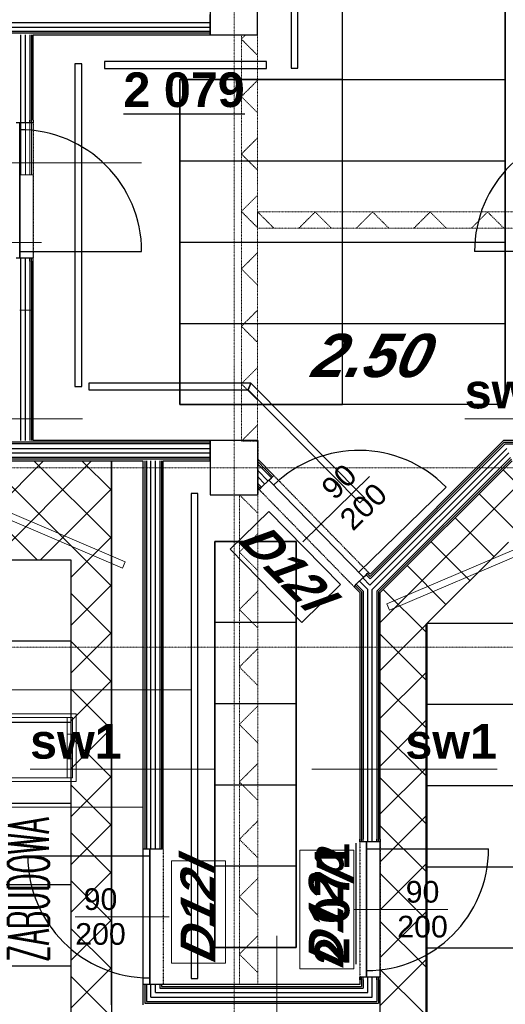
# Model space of a CAD drawing. Header units: millimetres. Extents: x -8838 to 31257, y -6224 to 3754.
# Tile 151 of 185: x 562 to 920, y -2191 to -1464. Entities that reach past the tile are written whole.
import ezdxf
from ezdxf.enums import TextEntityAlignment as Align

# ---------------------------------------------------------------- set-up
doc = ezdxf.new("R2010")
doc.units = ezdxf.units.MM
doc.header["$LTSCALE"] = 10
doc.header["$MEASUREMENT"] = 0
for name, pattern in [('rzut 2 pietra$0$ArchiTECH.PC 1. Line Type', [0.004, 0.003, -0.001]), ('rzut 2 pietra$0$ArchiTECH.PC 3. Line Type', [0.0013, 0.0003, -0.001]), ('rzut 2 pietra$0$ArchiTECH.PC 4. Line Type', [0.0028, 0.0003, -0.0025]), ('rzut 2 pietra$0$ArchiTECH.PC 5. Line Type', [0.0053, 0.003, -0.001, 0.0003, -0.001]), ('rzut 2 pietra$0$ArchiTECH.PC Solid Line Type', [0]), ('SUFIT_2 PIETRO$0$ArchiTECH.PC 1. Line Type', [0.004, 0.003, -0.001]), ('SUFIT_2 PIETRO$0$ArchiTECH.PC 4. Line Type', [0.0028, 0.0003, -0.0025]), ('SUFIT_2 PIETRO$0$ArchiTECH.PC Solid Line Type', [0])]:
    doc.linetypes.add(name, pattern=pattern)
doc.layers.add('IS_ARCH', color=254, linetype='CONTINUOUS', lineweight=18)
for name, color, linetype in [('RP5_PODKLAD', 254, 'CONTINUOUS'), ('SUFIT_2 PIETRO$0$ELEM KONSTRUKCJI - inwent', 254, 'CONTINUOUS'), ('SUFIT_2 PIETRO$0$Layer248', 254, 'CONTINUOUS'), ('SUFIT_2 PIETRO$0$nr pom PB', 254, 'CONTINUOUS'), ('SUFIT_2 PIETRO$0$OŚWIETLENIE_KULAB', 254, 'CONTINUOUS'), ('SUFIT_2 PIETRO$0$sciany projektowane', 254, 'CONTINUOUS'), ('SUFIT_2 PIETRO$0$SUFIT NOWY 39', 254, 'CONTINUOUS'), ('SUFIT_2 PIETRO$0$TYP SUFITÓW_NOWYCH', 254, 'CONTINUOUS')]:
    doc.layers.add(name, color=color, linetype=linetype)
doc.styles.add('romans1', font='simplex.shx', dxfattribs={"width": 0.8})
doc.styles.add('rzut 2 pietra$0$ArchiTECHStyle1', font='arial.ttf', dxfattribs={"height": 0.16})
doc.styles.add('rzut 2 pietra$0$ArchiTECHStyle2', font='arialbd.ttf', dxfattribs={"height": 0.192})
doc.styles.add('rzut 2 pietra$0$ArchiTECHStyle4', font='arialbi.ttf', dxfattribs={"oblique": 15, "height": 0.256})
doc.styles.add('SUFIT_2 PIETRO$0$ArchiTECHStyle1', font='arialbi.ttf', dxfattribs={"oblique": 15, "height": 0.32})
doc.styles.add('SUFIT_2 PIETRO$0$ArchiTECHStyle3', font='arialbd.ttf', dxfattribs={"height": 0.384})

msp = doc.modelspace()

# ---------------------------------------------------------------- linework, layer by layer
at = {"layer": 'IS_ARCH', "linetype": 'rzut 2 pietra$0$ArchiTECH.PC 5. Line Type'}
for p, q in [((720, 773.48), (720, -3884.07)), ((-3581.18, -1794.43), (2008.7, -1794.43)), ((-3581.18, -1927), (2008.7, -1927))]:
    msp.add_line(p, q, dxfattribs=at)
at = {"layer": 'IS_ARCH', "linetype": 'rzut 2 pietra$0$ArchiTECH.PC Solid Line Type'}
for p, q in [((702.41, -1414.75), (702.41, -1474.75)), ((702.41, -1414.75), (702.41, -1474.75)), ((737.35, -1474.75), (737.35, -1414.75)), ((737.35, -1474.75), (737.35, -1414.75)), ((702.41, -1474.75), (702.41, -1459.75)), ((133.8, -1465.58), (702.41, -1465.58)), ((133.8, -1468.92), (702.41, -1468.92)), ((702.41, -1472.25), (133.8, -1472.25)), ((702.41, -1473.5), (133.8, -1473.5)), ((562.63, -1576.07), (562.63, -1474.75)), ((565.97, -1576.07), (565.97, -1474.75)), ((569.3, -1474.75), (569.3, -1576.07)), ((570.55, -1474.75), (570.55, -1576.07)), ((571.8, -1576.07), (571.8, -1474.75)), ((571.8, -1474.75), (702.41, -1474.75)), ((702.41, -1474.75), (737.35, -1474.75)), ((702.41, -1474.75), (737.35, -1474.75)), ((-163.02, -1569.27), (651.59, -1569.27)), ((569.3, -1578.07), (561.8, -1578.07)), ((562.63, -1578.07), (562.63, -1576.07)), ((565.97, -1578.07), (565.97, -1576.07)), ((569.3, -1578.07), (569.3, -1576.07)), ((570.55, -1578.07), (569.3, -1578.07)), ((570.55, -1578.07), (570.55, -1576.07)), ((571.8, -1578.07), (570.55, -1578.07)), ((571.8, -1576.07), (571.8, -1578.07)), ((577.89, -1628.07), (495.63, -1628.07)), ((569.3, -1678.07), (561.8, -1678.07)), ((562.63, -1680.07), (562.63, -1678.07)), ((565.97, -1680.07), (565.97, -1678.07)), ((570.55, -1678.07), (569.3, -1678.07)), ((569.3, -1680.07), (569.3, -1678.07)), ((571.8, -1678.07), (570.55, -1678.07)), ((570.55, -1680.07), (570.55, -1678.07)), ((571.8, -1680.07), (571.8, -1678.07)), ((562.63, -1774.35), (562.63, -1680.07)), ((565.97, -1774.35), (565.97, -1680.07)), ((569.3, -1680.07), (569.3, -1774.35)), ((570.55, -1680.07), (570.55, -1774.35)), ((571.8, -1774.35), (571.8, -1680.07)), ((608.13, -1758.28), (471.38, -1758.28)), ((1026.94, -1758.28), (890.19, -1758.28)), ((702.41, -1774.35), (571.8, -1774.35)), ((702.41, -1789.35), (702.41, -1774.35)), ((737.43, -1774.35), (702.41, -1774.35)), ((702.41, -1774.35), (702.41, -1814.35)), ((737.43, -1774.35), (702.41, -1774.35)), ((702.41, -1774.35), (702.41, -1814.35)), ((737.43, -1814.35), (737.43, -1774.35)), ((737.43, -1814.35), (737.43, -1774.35)), ((918.92, -1774.35), (820.34, -1872.93)), ((982.5, -1774.35), (918.92, -1774.35)), ((702.41, -1775.6), (135.8, -1775.6)), ((702.41, -1776.85), (135.8, -1776.85)), ((135.8, -1780.18), (702.41, -1780.18)), ((820.29, -1881.23), (921.34, -1780.18)), ((820.32, -1876.48), (919.96, -1776.85)), ((820.33, -1874.71), (919.44, -1775.6)), ((919.44, -1775.6), (1313.92, -1775.6)), ((919.96, -1776.85), (1313.92, -1776.85)), ((135.8, -1783.51), (702.41, -1783.51)), ((702.41, -1786.85), (135.8, -1786.85)), ((702.41, -1788.1), (135.8, -1788.1)), ((749.29, -1800.17), (737.53, -1788.13)), ((821.94, -1884.29), (922.72, -1783.51)), ((825.28, -1885.67), (924.1, -1786.85)), ((826.53, -1886.19), (924.62, -1788.1)), ((135.8, -1789.35), (652.78, -1789.35)), ((652.78, -1789.35), (652.78, -2076.23)), ((654.03, -1789.35), (654.03, -2076.23)), ((655.28, -1789.35), (655.28, -2076.23)), ((658.61, -2076.23), (658.61, -1789.35)), ((661.94, -2076.23), (661.94, -1789.35)), ((665.28, -1789.35), (665.28, -2076.23)), ((666.53, -1789.35), (666.53, -2076.23)), ((667.78, -2076.23), (667.78, -1789.35)), ((667.78, -1789.35), (702.41, -1789.35)), ((748.39, -1801.04), (737.53, -1789.92)), ((747.5, -1801.91), (737.53, -1791.71)), ((827.78, -1886.7), (925.13, -1789.35)), ((639.65, -1863.89), (497.72, -1803.43)), ((639.65, -1863.89), (497.72, -1803.43)), ((745.11, -1804.24), (737.53, -1796.48)), ((742.73, -1806.57), (737.53, -1801.25)), ((745.71, -1803.66), (747.5, -1801.91)), ((747.5, -1801.91), (748.39, -1801.04)), ((748.39, -1801.04), (749.29, -1800.17)), ((770.63, -1849.21), (819.99, -1801.01)), ((495.76, -1808.03), (637.69, -1868.49)), ((495.76, -1808.03), (637.69, -1868.49)), ((740.35, -1808.9), (737.53, -1806.02)), ((739.45, -1809.77), (737.53, -1807.81)), ((737.53, -1809.6), (738.56, -1810.65)), ((738.56, -1810.65), (739.45, -1809.77)), ((739.45, -1809.77), (740.35, -1808.9)), ((740.35, -1808.9), (745.71, -1803.66)), ((815.58, -1875.21), (745.71, -1803.66)), ((745.71, -1803.66), (815.58, -1875.21)), ((815.58, -1875.21), (745.71, -1803.66)), ((812.08, -1871.63), (876.47, -1808.75)), ((702.41, -1814.35), (737.43, -1814.35)), ((702.41, -1814.35), (737.43, -1814.35)), ((717.11, -1854.7), (745.69, -1826.72)), ((745.69, -1826.72), (798.62, -1880.76)), ((974.71, -1834.52), (832.79, -1894.98)), ((974.71, -1834.52), (832.79, -1894.98)), ((834.75, -1899.58), (976.67, -1839.12)), ((834.75, -1899.58), (976.67, -1839.12)), ((770.04, -1908.75), (717.11, -1854.7)), ((637.69, -1868.49), (639.65, -1863.89)), ((637.69, -1868.49), (639.65, -1863.89)), ((810.21, -1880.45), (815.58, -1875.21)), ((820.29, -1881.23), (814.98, -1875.79)), ((815.58, -1875.21), (817.37, -1873.46)), ((817.37, -1873.46), (818.26, -1872.59)), ((820.32, -1876.48), (817.37, -1873.46)), ((818.26, -1872.59), (819.15, -1871.71)), ((820.33, -1874.71), (818.26, -1872.59)), ((820.34, -1872.93), (819.15, -1871.71)), ((798.62, -1880.76), (770.04, -1908.75)), ((808.42, -1882.19), (809.32, -1881.32)), ((808.42, -1882.19), (812.78, -1886.65)), ((809.32, -1881.32), (810.21, -1880.45)), ((814.03, -1886.14), (809.32, -1881.32)), ((815.28, -1885.63), (810.21, -1880.45)), ((818.61, -1884.28), (812.6, -1878.12)), ((812.78, -1886.65), (812.78, -2068.8)), ((814.03, -1886.14), (814.03, -2068.8)), ((815.28, -1885.63), (815.28, -2068.8)), ((818.61, -2068.8), (818.61, -1884.28)), ((821.94, -2068.8), (821.94, -1884.29)), ((825.28, -1885.67), (825.28, -2068.8)), ((826.53, -1886.19), (826.53, -2068.8)), ((827.78, -2068.8), (827.78, -1886.7)), ((832.79, -1894.98), (834.75, -1899.58)), ((832.79, -1894.98), (834.75, -1899.58)), ((-163.02, -1958.6), (687.85, -1958.6)), ((553.53, -1976.13), (603.53, -1976.13)), ((603.53, -1976.13), (603.53, -2026.13)), ((600.81, -1978.85), (553.53, -1978.85)), ((596.9, -1978.76), (596.9, -2023.4)), ((600.81, -2023.4), (600.81, -1978.85)), ((600.81, -1991.22), (596.9, -1991.13)), ((596.9, -2009.4), (600.81, -2009.4)), ((706.21, -2017), (569.46, -2017)), ((777.34, -2017), (914.09, -2017)), ((553.53, -2023.4), (600.81, -2023.4)), ((603.53, -2026.13), (553.53, -2026.13)), ((-59.95, -2045.21), (652.78, -2045.21)), ((812.78, -2070.8), (812.78, -2068.8)), ((812.78, -2070.8), (812.78, -2068.8)), ((814.03, -2070.8), (812.78, -2070.8)), ((814.03, -2070.8), (814.03, -2068.8)), ((815.28, -2070.8), (814.03, -2070.8)), ((815.28, -2070.8), (815.28, -2068.8)), ((817.78, -2070.8), (815.28, -2070.8)), ((825.28, -2070.8), (817.78, -2070.8)), ((817.78, -2070.8), (817.78, -2170.8)), ((817.78, -2170.8), (817.78, -2070.8)), ((817.78, -2070.8), (817.78, -2170.8)), ((818.61, -2070.8), (818.61, -2068.8)), ((821.94, -2070.8), (821.94, -2068.8)), ((825.28, -2070.8), (825.28, -2068.8)), ((826.53, -2070.8), (825.28, -2070.8)), ((826.53, -2070.8), (826.53, -2068.8)), ((827.78, -2070.8), (826.53, -2070.8)), ((827.78, -2068.8), (827.78, -2070.8)), ((654.03, -2076.23), (652.78, -2076.23)), ((655.28, -2076.23), (654.03, -2076.23)), ((657.78, -2076.23), (655.28, -2076.23)), ((665.28, -2076.23), (657.78, -2076.23)), ((657.78, -2076.23), (657.78, -2176.23)), ((657.78, -2176.23), (657.78, -2076.23)), ((657.78, -2076.23), (657.78, -2176.23)), ((666.53, -2076.23), (665.28, -2076.23)), ((667.78, -2076.23), (666.53, -2076.23)), ((768.41, -2164.59), (768.41, -2077.01)), ((768.41, -2077.01), (808.41, -2077.01)), ((808.41, -2077.01), (808.41, -2164.59)), ((817.78, -2075.8), (907.78, -2075.8)), ((657.78, -2081.23), (567.78, -2081.23)), ((673.77, -2160.42), (673.77, -2084.78)), ((673.77, -2084.78), (713.77, -2084.78)), ((713.77, -2084.78), (713.77, -2160.42)), ((808.41, -2120.8), (877.78, -2120.8)), ((672.14, -2126.23), (602.78, -2126.23)), ((751.52, -2140.18), (751.52, -2276.93)), ((713.77, -2160.42), (673.77, -2160.42)), ((808.41, -2164.59), (768.41, -2164.59)), ((814.03, -2170.8), (812.78, -2170.8)), ((812.78, -2170.8), (812.78, -2172.8)), ((812.78, -2172.8), (812.78, -2170.8)), ((812.78, -2172.8), (812.78, -2176.23)), ((815.28, -2170.8), (814.03, -2170.8)), ((814.03, -2172.8), (814.03, -2170.8)), ((814.03, -2172.8), (814.03, -2177.48)), ((817.78, -2170.8), (815.28, -2170.8)), ((815.28, -2172.8), (815.28, -2170.8)), ((815.28, -2172.8), (815.28, -2178.73)), ((825.28, -2170.8), (817.78, -2170.8)), ((818.61, -2172.8), (818.61, -2170.8)), ((818.61, -2182.07), (818.61, -2172.8)), ((821.94, -2172.8), (821.94, -2170.8)), ((821.94, -2185.4), (821.94, -2172.8)), ((826.53, -2170.8), (825.28, -2170.8)), ((825.28, -2172.8), (825.28, -2170.8)), ((825.28, -2172.8), (825.28, -2188.73)), ((827.78, -2170.8), (826.53, -2170.8)), ((826.53, -2172.8), (826.53, -2170.8)), ((826.53, -2172.8), (826.53, -2189.98)), ((827.78, -2172.8), (827.78, -2170.8)), ((827.78, -2191.23), (827.78, -2172.8)), ((652.78, -2176.23), (652.78, -2191.23)), ((654.03, -2176.23), (652.78, -2176.23)), ((654.03, -2176.23), (654.03, -2189.98)), ((655.28, -2176.23), (654.03, -2176.23)), ((655.28, -2176.23), (655.28, -2188.73)), ((657.78, -2176.23), (655.28, -2176.23)), ((665.28, -2176.23), (657.78, -2176.23)), ((658.61, -2185.4), (658.61, -2176.23)), ((661.94, -2182.07), (661.94, -2176.23)), ((665.28, -2176.23), (665.28, -2178.73)), ((666.53, -2176.23), (665.28, -2176.23)), ((665.28, -2178.73), (815.28, -2178.73)), ((666.53, -2176.23), (666.53, -2177.48)), ((667.78, -2176.23), (666.53, -2176.23)), ((666.53, -2177.48), (814.03, -2177.48)), ((812.78, -2176.23), (667.78, -2176.23)), ((655.28, -2188.73), (825.28, -2188.73)), ((658.61, -2185.4), (821.94, -2185.4)), ((661.94, -2182.07), (818.61, -2182.07)), ((654.03, -2189.98), (826.53, -2189.98))]:
    msp.add_line(p, q, dxfattribs=at)
at = {"layer": 'IS_ARCH', "linetype": 'rzut 2 pietra$0$ArchiTECH.PC 4. Line Type'}
for p, q in [((728.49, -1474.75), (725.39, -1477.85)), ((725.39, -1477.85), (737.35, -1489.81)), ((737.35, -1508.31), (725.39, -1520.28)), ((725.39, -1520.28), (737.35, -1532.24)), ((737.35, -1550.74), (725.39, -1562.7)), ((725.39, -1562.7), (737.35, -1574.67)), ((737.35, -1593.16), (725.39, -1605.13)), ((725.39, -1605.13), (737.35, -1617.09)), ((737.39, -1605.5), (749.39, -1617.5)), ((779.82, -1605.5), (767.82, -1617.5)), ((779.82, -1605.5), (791.82, -1617.5)), ((822.24, -1605.5), (810.24, -1617.5)), ((822.24, -1605.5), (834.24, -1617.5)), ((864.67, -1605.5), (852.67, -1617.5)), ((864.67, -1605.5), (876.67, -1617.5)), ((907.1, -1605.5), (895.1, -1617.5)), ((907.1, -1605.5), (919.1, -1617.5)), ((737.35, -1635.59), (725.39, -1647.55)), ((725.39, -1647.55), (737.35, -1659.52)), ((737.35, -1678.02), (725.39, -1689.98)), ((725.39, -1689.98), (737.35, -1701.95)), ((737.35, -1720.44), (725.39, -1732.41)), ((725.39, -1732.41), (737.35, -1744.37)), ((737.35, -1762.87), (725.39, -1774.83)), ((737.53, -1774.35), (737.43, -1774.35)), ((737.43, -1774.35), (737.43, -1814.35)), ((737.53, -1788.13), (737.53, -1774.35)), ((737.53, -1814.35), (737.53, -1809.6)), ((723.89, -1814.35), (737.43, -1827.89)), ((737.43, -1814.35), (737.53, -1814.35)), ((737.43, -1843.23), (723.89, -1856.77)), ((723.89, -1856.77), (737.43, -1870.32)), ((737.43, -1885.66), (723.89, -1899.2)), ((723.89, -1899.2), (737.43, -1912.74)), ((737.43, -1928.08), (723.89, -1941.63)), ((723.89, -1941.63), (737.43, -1955.17)), ((737.43, -1970.51), (723.89, -1984.05)), ((723.89, -1984.05), (737.43, -1997.6)), ((737.43, -2012.94), (723.89, -2026.48)), ((723.89, -2026.48), (737.43, -2040.02)), ((737.43, -2055.36), (723.89, -2068.91)), ((723.89, -2068.91), (737.43, -2082.45)), ((737.43, -2097.79), (723.89, -2111.33)), ((723.89, -2111.33), (737.43, -2124.88)), ((737.43, -2140.21), (723.89, -2153.76)), ((723.89, -2153.76), (737.43, -2167.3))]:
    msp.add_line(p, q, dxfattribs=at)
at = {"layer": 'IS_ARCH', "linetype": 'rzut 2 pietra$0$ArchiTECH.PC 3. Line Type'}
for p, q in [((737.35, -1474.75), (725.39, -1474.75)), ((725.39, -1474.75), (725.39, -1774.83)), ((737.35, -1774.83), (737.35, -1474.75)), ((737.39, -1605.5), (982.5, -1605.5)), ((737.39, -1617.5), (737.39, -1605.5)), ((982.5, -1617.5), (737.39, -1617.5)), ((725.39, -1774.83), (737.35, -1774.83)), ((723.89, -1814.35), (737.43, -1814.35)), ((723.89, -2176.23), (723.89, -1814.35)), ((737.43, -1814.35), (737.43, -2176.23)), ((737.43, -2176.23), (723.89, -2176.23))]:
    msp.add_line(p, q, dxfattribs=at)
at = {"layer": 'IS_ARCH', "linetype": 'rzut 2 pietra$0$ArchiTECH.PC 1. Line Type'}
for p, q in [((571.8, -1578.07), (571.8, -1678.07)), ((819.15, -1871.71), (749.29, -1800.17)), ((808.42, -1882.19), (738.56, -1810.65)), ((812.78, -2070.8), (812.78, -2170.8)), ((827.78, -2070.8), (827.78, -2170.8)), ((652.78, -2076.23), (652.78, -2176.23)), ((667.78, -2076.23), (667.78, -2176.23))]:
    msp.add_line(p, q, dxfattribs=at)
at = {"layer": 'IS_ARCH', "linetype": 'rzut 2 pietra$0$ArchiTECH.PC Solid Line Type'}
for centre, start, end in [((812.08, -1871.63), 44.31989, 134.31989), ((817.78, -2075.8), 270, 0), ((657.78, -2081.23), 180, 270)]:
    msp.add_arc(centre, 90, start, end, dxfattribs=at)
at = {"layer": 'SUFIT_2 PIETRO$0$ELEM KONSTRUKCJI - inwent', "linetype": 'SUFIT_2 PIETRO$0$ArchiTECH.PC Solid Line Type'}
for p, q in [((702.41, -1414.75), (702.41, -1474.75)), ((702.41, -1414.75), (702.41, -1474.75)), ((737.35, -1474.75), (737.35, -1414.75)), ((737.35, -1474.75), (737.35, -1414.75)), ((702.41, -1474.75), (737.35, -1474.75)), ((702.41, -1474.75), (737.35, -1474.75)), ((737.43, -1774.35), (702.41, -1774.35)), ((702.41, -1774.35), (702.41, -1814.35)), ((737.43, -1774.35), (702.41, -1774.35)), ((702.41, -1774.35), (702.41, -1814.35)), ((737.43, -1814.35), (737.43, -1774.35)), ((737.43, -1814.35), (737.43, -1774.35)), ((702.41, -1814.35), (737.43, -1814.35)), ((702.41, -1814.35), (737.43, -1814.35))]:
    msp.add_line(p, q, dxfattribs=at)
at = {"layer": 'SUFIT_2 PIETRO$0$Layer248', "linetype": 'SUFIT_2 PIETRO$0$ArchiTECH.PC 4. Line Type'}
for p, q in [((737.53, -1774.35), (737.43, -1774.35)), ((737.43, -1774.35), (737.43, -1814.35)), ((737.53, -1788.13), (737.53, -1774.35)), ((737.53, -1814.35), (737.53, -1809.6)), ((737.43, -1814.35), (737.53, -1814.35))]:
    msp.add_line(p, q, dxfattribs=at)
at = {"layer": 'SUFIT_2 PIETRO$0$OŚWIETLENIE_KULAB', "linetype": 'SUFIT_2 PIETRO$0$ArchiTECH.PC Solid Line Type'}
for p, q in [((762.06, -905.32), (762.06, -1499.32)), ((762.06, -905.32), (762.06, -1499.32)), ((767.06, -1499.32), (767.06, -905.32)), ((767.06, -1499.32), (767.06, -905.32)), ((607.57, -1496.18), (602.57, -1496.18)), ((602.57, -1496.18), (602.57, -1734.38)), ((607.57, -1496.18), (602.57, -1496.18)), ((602.57, -1496.18), (602.57, -1734.38)), ((607.57, -1734.38), (607.57, -1496.18)), ((607.57, -1734.38), (607.57, -1496.18)), ((743.97, -1494.48), (624.37, -1494.48)), ((624.37, -1494.48), (624.37, -1499.48)), ((743.97, -1494.48), (624.37, -1494.48)), ((624.37, -1494.48), (624.37, -1499.48)), ((743.97, -1499.48), (743.97, -1494.48)), ((743.97, -1499.48), (743.97, -1494.48)), ((624.37, -1499.48), (743.97, -1499.48)), ((624.37, -1499.48), (743.97, -1499.48)), ((762.06, -1499.32), (767.06, -1499.32)), ((762.06, -1499.32), (767.06, -1499.32)), ((602.57, -1734.38), (607.57, -1734.38)), ((602.57, -1734.38), (607.57, -1734.38)), ((732.43, -1731.88), (612.93, -1731.89)), ((732.43, -1731.88), (612.93, -1731.89)), ((612.93, -1731.89), (612.93, -1736.89)), ((612.93, -1731.89), (612.93, -1736.89)), ((612.93, -1736.89), (730.34, -1736.88)), ((612.93, -1736.89), (730.34, -1736.88)), ((732.43, -1731.88), (730.34, -1736.88)), ((732.43, -1731.88), (730.34, -1736.88)), ((730.34, -1736.88), (732.43, -1731.88)), ((730.34, -1736.88), (732.43, -1731.88)), ((730.34, -1736.88), (812.93, -1820.34)), ((730.34, -1736.88), (812.93, -1820.34)), ((816.48, -1816.82), (732.43, -1731.88)), ((816.48, -1816.82), (732.43, -1731.88)), ((693.37, -1813.44), (688.37, -1813.44)), ((688.37, -1813.44), (688.37, -2171.77)), ((693.37, -1813.44), (688.37, -1813.44)), ((688.37, -1813.44), (688.37, -2171.77)), ((693.37, -2171.77), (693.37, -1813.44)), ((693.37, -2171.77), (693.37, -1813.44)), ((812.93, -1820.34), (816.48, -1816.82)), ((812.93, -1820.34), (816.48, -1816.82)), ((688.37, -2171.77), (693.37, -2171.77)), ((688.37, -2171.77), (693.37, -2171.77))]:
    msp.add_line(p, q, dxfattribs=at)
at = {"layer": 'SUFIT_2 PIETRO$0$sciany projektowane', "linetype": 'SUFIT_2 PIETRO$0$ArchiTECH.PC Solid Line Type'}
for p, q in [((702.41, -1474.75), (702.41, -1459.75)), ((133.8, -1465.58), (702.41, -1465.58)), ((133.8, -1468.92), (702.41, -1468.92)), ((702.41, -1472.25), (133.8, -1472.25)), ((702.41, -1473.5), (133.8, -1473.5)), ((562.63, -1537.75), (562.63, -1474.75)), ((565.97, -1537.75), (565.97, -1474.75)), ((569.3, -1474.75), (569.3, -1537.75)), ((570.55, -1474.75), (570.55, -1537.75)), ((571.8, -1474.75), (702.41, -1474.75)), ((571.8, -1537.75), (571.8, -1474.75)), ((561.8, -1539.75), (559.3, -1539.75)), ((569.3, -1539.75), (561.8, -1539.75)), ((561.8, -1539.75), (561.8, -1639.75)), ((561.8, -1639.75), (561.8, -1539.75)), ((561.8, -1639.75), (561.8, -1539.75)), ((562.63, -1539.75), (562.63, -1537.75)), ((565.97, -1539.75), (565.97, -1537.75)), ((569.3, -1539.75), (569.3, -1537.75)), ((570.55, -1539.75), (569.3, -1539.75)), ((570.55, -1539.75), (570.55, -1537.75)), ((571.8, -1539.75), (570.55, -1539.75)), ((571.8, -1537.75), (571.8, -1539.75)), ((561.8, -1634.75), (651.8, -1634.75)), ((987.5, -1634.75), (897.5, -1634.75)), ((561.8, -1639.75), (559.3, -1639.75)), ((569.3, -1639.75), (561.8, -1639.75)), ((562.63, -1641.75), (562.63, -1639.75)), ((562.63, -1774.35), (562.63, -1641.75)), ((565.97, -1641.75), (565.97, -1639.75)), ((565.97, -1774.35), (565.97, -1641.75)), ((570.55, -1639.75), (569.3, -1639.75)), ((569.3, -1641.75), (569.3, -1639.75)), ((569.3, -1641.75), (569.3, -1774.35)), ((571.8, -1639.75), (570.55, -1639.75)), ((570.55, -1641.75), (570.55, -1639.75)), ((570.55, -1641.75), (570.55, -1774.35)), ((571.8, -1641.75), (571.8, -1639.75)), ((571.8, -1774.35), (571.8, -1641.75)), ((702.41, -1774.35), (571.8, -1774.35)), ((702.41, -1789.35), (702.41, -1774.35)), ((918.92, -1774.35), (820.34, -1872.93)), ((982.5, -1774.35), (918.92, -1774.35)), ((702.41, -1775.6), (135.8, -1775.6)), ((702.41, -1776.85), (135.8, -1776.85)), ((135.8, -1780.18), (702.41, -1780.18)), ((820.29, -1881.23), (921.34, -1780.18)), ((820.32, -1876.48), (919.96, -1776.85)), ((820.33, -1874.71), (919.44, -1775.6)), ((919.44, -1775.6), (1313.92, -1775.6)), ((919.96, -1776.85), (1313.92, -1776.85)), ((135.8, -1783.51), (702.41, -1783.51)), ((702.41, -1786.85), (135.8, -1786.85)), ((702.41, -1788.1), (135.8, -1788.1)), ((749.29, -1800.17), (737.53, -1788.13)), ((821.94, -1884.29), (922.72, -1783.51)), ((825.28, -1885.67), (924.1, -1786.85)), ((826.53, -1886.19), (924.62, -1788.1)), ((135.8, -1789.35), (652.78, -1789.35)), ((652.78, -1789.35), (652.78, -2076.23)), ((654.03, -1789.35), (654.03, -2076.23)), ((655.28, -1789.35), (655.28, -2076.23)), ((658.61, -2076.23), (658.61, -1789.35)), ((661.94, -2076.23), (661.94, -1789.35)), ((665.28, -1789.35), (665.28, -2076.23)), ((666.53, -1789.35), (666.53, -2076.23)), ((667.78, -1789.35), (702.41, -1789.35)), ((667.78, -2076.23), (667.78, -1789.35)), ((748.39, -1801.04), (737.53, -1789.92)), ((747.5, -1801.91), (737.53, -1791.71)), ((827.78, -1886.7), (925.13, -1789.35)), ((745.11, -1804.24), (737.53, -1796.48)), ((742.73, -1806.57), (737.53, -1801.25)), ((745.71, -1803.66), (747.5, -1801.91)), ((747.5, -1801.91), (748.39, -1801.04)), ((748.39, -1801.04), (749.29, -1800.17)), ((740.35, -1808.9), (737.53, -1806.02)), ((739.45, -1809.77), (737.53, -1807.81)), ((737.53, -1809.6), (738.56, -1810.65)), ((738.56, -1810.65), (739.45, -1809.77)), ((739.45, -1809.77), (740.35, -1808.9)), ((740.35, -1808.9), (745.71, -1803.66)), ((815.58, -1875.21), (745.71, -1803.66)), ((745.71, -1803.66), (815.58, -1875.21)), ((815.58, -1875.21), (745.71, -1803.66)), ((812.08, -1871.63), (876.47, -1808.75)), ((810.21, -1880.45), (815.58, -1875.21)), ((820.29, -1881.23), (814.98, -1875.79)), ((815.58, -1875.21), (817.37, -1873.46)), ((817.37, -1873.46), (818.26, -1872.59)), ((820.32, -1876.48), (817.37, -1873.46)), ((818.26, -1872.59), (819.15, -1871.71)), ((820.33, -1874.71), (818.26, -1872.59)), ((820.34, -1872.93), (819.15, -1871.71)), ((808.42, -1882.19), (809.32, -1881.32)), ((808.42, -1882.19), (812.78, -1886.65)), ((809.32, -1881.32), (810.21, -1880.45)), ((814.03, -1886.14), (809.32, -1881.32)), ((815.28, -1885.63), (810.21, -1880.45)), ((818.61, -1884.28), (812.6, -1878.12)), ((812.78, -1886.65), (812.78, -2068.8)), ((814.03, -1886.14), (814.03, -2068.8)), ((815.28, -1885.63), (815.28, -2068.8)), ((818.61, -2068.8), (818.61, -1884.28)), ((821.94, -2068.8), (821.94, -1884.29)), ((825.28, -1885.67), (825.28, -2068.8)), ((826.53, -1886.19), (826.53, -2068.8)), ((827.78, -2068.8), (827.78, -1886.7)), ((812.78, -2070.8), (812.78, -2068.8)), ((812.78, -2070.8), (812.78, -2068.8)), ((814.03, -2070.8), (812.78, -2070.8)), ((814.03, -2070.8), (814.03, -2068.8)), ((815.28, -2070.8), (814.03, -2070.8)), ((815.28, -2070.8), (815.28, -2068.8)), ((817.78, -2070.8), (815.28, -2070.8)), ((825.28, -2070.8), (817.78, -2070.8)), ((817.78, -2070.8), (817.78, -2170.8)), ((817.78, -2170.8), (817.78, -2070.8)), ((817.78, -2070.8), (817.78, -2170.8)), ((818.61, -2070.8), (818.61, -2068.8)), ((821.94, -2070.8), (821.94, -2068.8)), ((825.28, -2070.8), (825.28, -2068.8)), ((826.53, -2070.8), (825.28, -2070.8)), ((826.53, -2070.8), (826.53, -2068.8)), ((827.78, -2070.8), (826.53, -2070.8)), ((827.78, -2068.8), (827.78, -2070.8)), ((654.03, -2076.23), (652.78, -2076.23)), ((655.28, -2076.23), (654.03, -2076.23)), ((657.78, -2076.23), (655.28, -2076.23)), ((665.28, -2076.23), (657.78, -2076.23)), ((657.78, -2076.23), (657.78, -2176.23)), ((657.78, -2176.23), (657.78, -2076.23)), ((657.78, -2076.23), (657.78, -2176.23)), ((666.53, -2076.23), (665.28, -2076.23)), ((667.78, -2076.23), (666.53, -2076.23)), ((817.78, -2075.8), (907.78, -2075.8)), ((657.78, -2081.23), (567.78, -2081.23)), ((814.03, -2170.8), (812.78, -2170.8)), ((812.78, -2170.8), (812.78, -2172.8)), ((812.78, -2172.8), (812.78, -2170.8)), ((812.78, -2172.8), (812.78, -2176.23)), ((815.28, -2170.8), (814.03, -2170.8)), ((814.03, -2172.8), (814.03, -2170.8)), ((814.03, -2172.8), (814.03, -2177.48)), ((817.78, -2170.8), (815.28, -2170.8)), ((815.28, -2172.8), (815.28, -2170.8)), ((815.28, -2172.8), (815.28, -2178.73)), ((825.28, -2170.8), (817.78, -2170.8)), ((818.61, -2172.8), (818.61, -2170.8)), ((818.61, -2182.07), (818.61, -2172.8)), ((821.94, -2172.8), (821.94, -2170.8)), ((821.94, -2185.4), (821.94, -2172.8)), ((826.53, -2170.8), (825.28, -2170.8)), ((825.28, -2172.8), (825.28, -2170.8)), ((825.28, -2172.8), (825.28, -2188.73)), ((827.78, -2170.8), (826.53, -2170.8)), ((826.53, -2172.8), (826.53, -2170.8)), ((826.53, -2172.8), (826.53, -2189.98)), ((827.78, -2172.8), (827.78, -2170.8)), ((827.78, -2191.23), (827.78, -2172.8)), ((652.78, -2176.23), (652.78, -2191.23)), ((654.03, -2176.23), (652.78, -2176.23)), ((654.03, -2176.23), (654.03, -2189.98)), ((655.28, -2176.23), (654.03, -2176.23)), ((655.28, -2176.23), (655.28, -2188.73)), ((657.78, -2176.23), (655.28, -2176.23)), ((665.28, -2176.23), (657.78, -2176.23)), ((658.61, -2185.4), (658.61, -2176.23)), ((661.94, -2182.07), (661.94, -2176.23)), ((665.28, -2176.23), (665.28, -2178.73)), ((666.53, -2176.23), (665.28, -2176.23)), ((665.28, -2178.73), (815.28, -2178.73)), ((666.53, -2176.23), (666.53, -2177.48)), ((667.78, -2176.23), (666.53, -2176.23)), ((666.53, -2177.48), (814.03, -2177.48)), ((812.78, -2176.23), (667.78, -2176.23)), ((655.28, -2188.73), (825.28, -2188.73)), ((658.61, -2185.4), (821.94, -2185.4)), ((661.94, -2182.07), (818.61, -2182.07)), ((654.03, -2189.98), (826.53, -2189.98))]:
    msp.add_line(p, q, dxfattribs=at)
at = {"layer": 'SUFIT_2 PIETRO$0$sciany projektowane', "linetype": 'SUFIT_2 PIETRO$0$ArchiTECH.PC 1. Line Type'}
for p, q in [((571.8, -1539.75), (571.8, -1639.75)), ((819.15, -1871.71), (749.29, -1800.17)), ((808.42, -1882.19), (738.56, -1810.65)), ((812.78, -2070.8), (812.78, -2170.8)), ((827.78, -2070.8), (827.78, -2170.8)), ((652.78, -2076.23), (652.78, -2176.23)), ((667.78, -2076.23), (667.78, -2176.23))]:
    msp.add_line(p, q, dxfattribs=at)
at = {"layer": 'SUFIT_2 PIETRO$0$sciany projektowane', "linetype": 'SUFIT_2 PIETRO$0$ArchiTECH.PC Solid Line Type'}
for centre, start, end in [((561.8, -1634.75), 0, 90), ((987.5, -1634.75), 90, 180), ((812.08, -1871.63), 44.31989, 134.31989), ((817.78, -2075.8), 270, 0), ((657.78, -2081.23), 180, 270)]:
    msp.add_arc(centre, 90, start, end, dxfattribs=at)
at = {"layer": 'SUFIT_2 PIETRO$0$SUFIT NOWY 39', "linetype": 'SUFIT_2 PIETRO$0$ArchiTECH.PC Solid Line Type'}
for p, q in [((800.03, -1507.74), (800.03, -907.74)), ((920.03, -1747.74), (920.03, -907.74)), ((920.03, -907.74), (920.03, -1747.74)), ((680.03, -1747.74), (680.03, -1507.74)), ((680.03, -1507.74), (800.03, -1507.74)), ((680.03, -1507.79), (920.03, -1507.79)), ((800.03, -1747.74), (800.03, -1507.74)), ((680.03, -1567.79), (920.03, -1567.79)), ((680.03, -1627.79), (920.03, -1627.79)), ((680.03, -1687.79), (920.03, -1687.79)), ((920.03, -1747.74), (680.03, -1747.74)), ((17.49, -1789.35), (629.43, -1789.35)), ((574.75, -1862.5), (501.6, -1789.35)), ((506.33, -1862.5), (579.48, -1789.35)), ((629.43, -1881.82), (536.96, -1789.35)), ((541.68, -1862.5), (614.84, -1789.35)), ((629.43, -1846.47), (572.31, -1789.35)), ((629.43, -1811.11), (607.67, -1789.35)), ((629.43, -1789.35), (652.78, -1789.35)), ((629.43, -2191.23), (629.43, -1789.35)), ((629.43, -1789.35), (629.43, -3229.86)), ((652.78, -1789.35), (652.78, -2191.23)), ((827.78, -1908.74), (947.17, -1789.35)), ((827.78, -1886.7), (925.13, -1789.35)), ((971.82, -1849.35), (918.48, -1796.01)), ((577.04, -1862.5), (629.43, -1810.1)), ((936.46, -1849.35), (900.8, -1813.68)), ((911.8, -1860.04), (883.12, -1831.36)), ((599.41, -1875.49), (629.43, -1845.46)), ((765.92, -1848.92), (705.92, -1848.92)), ((705.92, -1848.92), (705.92, -2148.79)), ((765.92, -2148.79), (765.92, -1848.92)), ((861.64, -1910), (922.53, -1849.35)), ((861.64, -1910), (922.53, -1849.35)), ((894.09, -1877.68), (865.44, -1849.04)), ((59.41, -1862.5), (599.41, -1862.5)), ((59.41, -1862.5), (599.41, -1862.5)), ((599.41, -1862.5), (599.41, -3122.5)), ((599.41, -1862.5), (599.41, -3122.5)), ((599.41, -1862.5), (599.41, -3122.5)), ((847.76, -1866.72), (876.37, -1895.33)), ((599.41, -1910.84), (629.43, -1880.81)), ((629.43, -1917.18), (599.41, -1887.15)), ((827.78, -3229.59), (827.78, -1886.7)), ((830.09, -1884.39), (861.64, -1915.95)), ((765.92, -1908.79), (705.92, -1908.79)), ((827.78, -1944.1), (861.64, -1910.23)), ((861.64, -3108.53), (861.64, -1910)), ((861.64, -3108.53), (861.64, -1910)), ((862.3, -1909.35), (1402.43, -1909.35)), ((862.53, -3108.53), (862.53, -1909.12)), ((599.41, -1946.2), (629.43, -1916.17)), ((861.64, -1951.3), (827.78, -1917.44)), ((599.41, -1922.5), (59.41, -1922.5)), ((629.43, -1952.53), (599.41, -1922.51)), ((827.78, -1979.45), (861.64, -1945.59)), ((599.41, -1981.55), (629.43, -1951.53)), ((861.64, -1986.66), (827.78, -1952.8)), ((629.43, -1987.89), (599.41, -1957.86)), ((765.92, -1968.79), (705.92, -1968.79)), ((1402.43, -1969.35), (861.64, -1969.35)), ((599.41, -1982.5), (59.41, -1982.5)), ((827.78, -2014.81), (861.64, -1980.95)), ((599.41, -2016.91), (629.43, -1986.88)), ((861.64, -2022.01), (827.78, -1988.15)), ((629.43, -2023.25), (599.41, -1993.22)), ((827.78, -2050.16), (861.64, -2016.3)), ((599.41, -2052.26), (629.43, -2022.24)), ((629.43, -2058.6), (599.41, -2028.57)), ((765.92, -2028.79), (705.92, -2028.79)), ((861.64, -2057.37), (827.78, -2023.51)), ((1402.43, -2029.35), (861.64, -2029.35)), ((599.41, -2042.5), (59.41, -2042.5)), ((599.41, -2087.62), (629.43, -2057.59)), ((827.78, -2085.52), (861.64, -2051.66)), ((629.43, -2093.96), (599.41, -2063.93)), ((861.64, -2092.72), (827.78, -2058.86)), ((827.78, -2120.87), (861.64, -2087.01)), ((599.41, -2122.97), (629.43, -2092.95)), ((765.92, -2088.79), (705.92, -2088.79)), ((861.64, -2128.08), (827.78, -2094.22)), ((1402.43, -2089.35), (861.64, -2089.35)), ((629.43, -2129.31), (599.41, -2099.28)), ((599.41, -2102.5), (59.41, -2102.5)), ((827.78, -2156.23), (861.64, -2122.37)), ((599.41, -2158.33), (629.43, -2128.3)), ((861.64, -2163.43), (827.78, -2129.57)), ((629.43, -2164.67), (599.41, -2134.64)), ((705.92, -2148.79), (765.92, -2148.79)), ((1402.43, -2149.35), (861.64, -2149.35)), ((827.78, -2191.59), (861.64, -2157.72)), ((599.41, -2162.5), (59.41, -2162.5)), ((599.41, -2193.69), (629.43, -2163.66)), ((827.78, -2164.93), (861.64, -2198.79)), ((629.43, -2200.02), (599.41, -2169.99))]:
    msp.add_line(p, q, dxfattribs=at)
at = {"layer": 'SUFIT_2 PIETRO$0$TYP SUFITÓW_NOWYCH', "linetype": 'SUFIT_2 PIETRO$0$ArchiTECH.PC Solid Line Type'}
for p, q in [((800.03, -1747.74), (800.03, -907.74)), ((920.03, -907.74), (920.03, -1747.74)), ((800.03, -1507.74), (680.03, -1507.74)), ((680.03, -1507.74), (680.03, -1747.74)), ((800.03, -1747.74), (800.03, -1507.74)), ((680.03, -1747.74), (800.03, -1747.74)), ((920.03, -1747.74), (800.03, -1747.74)), ((705.92, -1848.92), (765.92, -1848.92)), ((705.92, -2148.79), (705.92, -1848.92)), ((765.92, -1848.92), (765.92, -2148.79)), ((861.64, -1910), (922.53, -1849.35)), ((59.41, -1862.5), (599.41, -1862.5)), ((599.41, -1862.5), (599.41, -3122.5)), ((861.64, -3108.53), (861.64, -1910)), ((765.92, -2148.79), (705.92, -2148.79))]:
    msp.add_line(p, q, dxfattribs=at)

# ---------------------------------------------------------------- texts
at = {"layer": 'IS_ARCH'}
for s, height, style, p in [('sw1', 25.6, 'rzut 2 pietra$0$ArchiTECHStyle2', (890.19, -1758.28)), ('sw1', 25.6, 'rzut 2 pietra$0$ArchiTECHStyle2', (569.46, -2017)), ('sw1', 25.6, 'rzut 2 pietra$0$ArchiTECHStyle2', (846.4, -2017)), ('90', 16, 'rzut 2 pietra$0$ArchiTECHStyle1', (846.66, -2120.44)), ('90', 16, 'rzut 2 pietra$0$ArchiTECHStyle1', (609, -2125.87)), ('200', 16, 'rzut 2 pietra$0$ArchiTECHStyle1', (602.78, -2151.6)), ('200', 16, 'rzut 2 pietra$0$ArchiTECHStyle1', (840.44, -2146.17))]:
    msp.add_text(s, height=height, dxfattribs=dict(at, style=style)).set_placement(p, align=Align.BOTTOM_LEFT)
at = {"layer": 'IS_ARCH', "style": 'rzut 2 pietra$0$ArchiTECHStyle1'}
for s, p in [('90', (797.46, -1822.48)), ('200', (810.99, -1845.24))]:
    msp.add_text(s, height=16, rotation=44.3, dxfattribs=at).set_placement(p, align=Align.BOTTOM_LEFT)
at = {"layer": 'IS_ARCH', "style": 'rzut 2 pietra$0$ArchiTECHStyle4', "oblique": 15}
for s, rotation, p in [('D12l', 314.4, (717.11, -1854.7)), ('D12p', 90, (808.41, -2164.59)), ('D12l', 90, (713.77, -2160.42))]:
    msp.add_text(s, height=25.6, rotation=rotation, dxfattribs=at).set_placement(p, align=Align.BOTTOM_LEFT)
at = {"layer": 'RP5_PODKLAD', "color": 253, "ltscale": 3, "style": 'romans1', "width": 0.5}
msp.add_text('ZABUDOWA', height=30, rotation=89.91893, dxfattribs=at).set_placement((583.17, -2159.68))
msp.add_text('ZABUDOWA', height=30, rotation=89.91893, dxfattribs=at).set_placement((583.17, -2159.68))
at = {"layer": 'SUFIT_2 PIETRO$0$nr pom PB', "style": 'SUFIT_2 PIETRO$0$ArchiTECHStyle3'}
msp.add_text('%%u2 079%%u', height=25.6, dxfattribs=at).set_placement((638.35, -1535.71), align=Align.BOTTOM_LEFT)
msp.add_text('%%u2 071%%u', height=25.6, rotation=90, dxfattribs=at).set_placement((812.78, -2161.15), align=Align.BOTTOM_LEFT)
at = {"layer": 'SUFIT_2 PIETRO$0$SUFIT NOWY 39', "style": 'SUFIT_2 PIETRO$0$ArchiTECHStyle1', "oblique": 15}
msp.add_text('2.50', height=32, dxfattribs=at).set_placement((775.88, -1737.12), align=Align.BOTTOM_LEFT)

doc.saveas('drawing.dxf')
